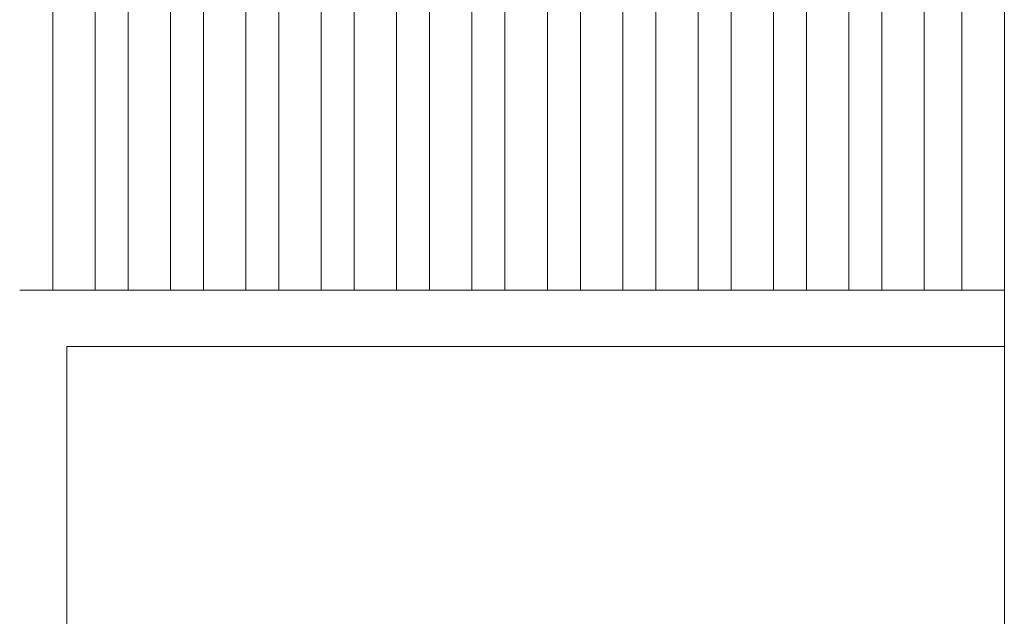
# Model space of a CAD drawing. Header units: millimetres. Extents: x -65 to 293624, y -1905 to 31061.
# Tile 238 of 256: x 120912 to 121957, y 22820 to 23453. Entities that reach past the tile are written whole.
import ezdxf

# ---------------------------------------------------------------- set-up
doc = ezdxf.new("R2010")
doc.units = ezdxf.units.MM
doc.header["$MEASUREMENT"] = 0
for name, color, linetype in [('1232 Välisseinad.AR', 7, 'Continuous'), ('1245 Klaasfassaadid.AR', 7, 'Continuous'), ('1245 Sisehoovi varjestus.AR', 7, 'Continuous'), ('1253 Terrassipostid.AR', 7, 'Continuous')]:
    doc.layers.add(name, color=color, linetype=linetype)

# ---------------------------------------------------------------- blocks, each defined once
blk = doc.blocks.new('Section Element_1064_3', base_point=(20443.1, 12361.4))
at = {"layer": '1253 Terrassipostid.AR', "color": 7, "linetype": 'Continuous', "lineweight": 13}
blk.add_line((121956.9, 20346.5), (121956.9, 24085.3), dxfattribs=at)
blk = doc.blocks.new('Section Element_1117_3', base_point=(20443.1, 12361.4))
at = {"layer": '1232 Välisseinad.AR', "color": 7, "linetype": 'Continuous', "lineweight": 13}
for p, q in [((120946.9, 23166.4), (120911.9, 23166.4)), ((121026.9, 23166.4), (120991.9, 23166.4)), ((121106.9, 23166.4), (121071.9, 23166.4)), ((121186.9, 23166.4), (121151.9, 23166.4)), ((121266.9, 23166.4), (121231.9, 23166.4)), ((121346.9, 23166.4), (121311.9, 23166.4)), ((121426.9, 23166.4), (121391.9, 23166.4)), ((121506.9, 23166.4), (121471.9, 23166.4)), ((121586.9, 23166.4), (121551.9, 23166.4)), ((121666.9, 23166.4), (121631.9, 23166.4)), ((121746.9, 23166.4), (121711.9, 23166.4)), ((121826.9, 23166.4), (121791.9, 23166.4)), ((121911.9, 23166.4), (121871.9, 23166.4))]:
    blk.add_line(p, q, dxfattribs=at)
blk = doc.blocks.new('Section Element_1631_3', base_point=(20443.1, 12361.4))
at = {"layer": '1245 Klaasfassaadid.AR', "color": 7, "linetype": 'Continuous', "lineweight": 13}
blk.add_line((120961.9, 23106.4), (121956.9, 23106.4), dxfattribs=at)
blk = doc.blocks.new('Section Element_1632_3', base_point=(20443.1, 12361.4))
at = {"layer": '1245 Klaasfassaadid.AR', "color": 7, "linetype": 'Continuous', "lineweight": 13}
blk.add_line((120961.9, 21541.5), (120961.9, 23106.4), dxfattribs=at)
blk = doc.blocks.new('Section Element_3070_3', base_point=(20443.1, 12361.4))
at = {"layer": '1245 Sisehoovi varjestus.AR', "color": 7, "linetype": 'Continuous', "lineweight": 13}
for p, q in [((120991.9, 23166.4), (120991.9, 23936.5)), ((120946.9, 23166.4), (120946.9, 23929.5)), ((120946.9, 23166.4), (120991.9, 23166.4))]:
    blk.add_line(p, q, dxfattribs=at)
blk = doc.blocks.new('Section Element_3071_3', base_point=(20443.1, 12361.4))
at = {"layer": '1245 Sisehoovi varjestus.AR', "color": 7, "linetype": 'Continuous', "lineweight": 13}
for p, q in [((121026.9, 23166.4), (121026.9, 23941.9)), ((121071.9, 23166.4), (121071.9, 23948.8)), ((121026.9, 23166.4), (121071.9, 23166.4))]:
    blk.add_line(p, q, dxfattribs=at)
blk = doc.blocks.new('Section Element_3072_3', base_point=(20443.1, 12361.4))
at = {"layer": '1245 Sisehoovi varjestus.AR', "color": 7, "linetype": 'Continuous', "lineweight": 13}
for p, q in [((121106.9, 23166.4), (121106.9, 23954.2)), ((121151.9, 23166.4), (121151.9, 23961.2)), ((121106.9, 23166.4), (121151.9, 23166.4))]:
    blk.add_line(p, q, dxfattribs=at)
blk = doc.blocks.new('Section Element_3073_3', base_point=(20443.1, 12361.4))
at = {"layer": '1245 Sisehoovi varjestus.AR', "color": 7, "linetype": 'Continuous', "lineweight": 13}
for p, q in [((121231.9, 23166.4), (121231.9, 23973.5)), ((121186.9, 23166.4), (121186.9, 23966.6)), ((121186.9, 23166.4), (121231.9, 23166.4))]:
    blk.add_line(p, q, dxfattribs=at)
blk = doc.blocks.new('Section Element_3074_3', base_point=(20443.1, 12361.4))
at = {"layer": '1245 Sisehoovi varjestus.AR', "color": 7, "linetype": 'Continuous', "lineweight": 13}
for p, q in [((121311.9, 23166.4), (121311.9, 23985.8)), ((121266.9, 23166.4), (121266.9, 23978.9)), ((121266.9, 23166.4), (121311.9, 23166.4))]:
    blk.add_line(p, q, dxfattribs=at)
blk = doc.blocks.new('Section Element_3075_3', base_point=(20443.1, 12361.4))
at = {"layer": '1245 Sisehoovi varjestus.AR', "color": 7, "linetype": 'Continuous', "lineweight": 13}
for p, q in [((121391.9, 23166.4), (121391.9, 23998.2)), ((121346.9, 23166.4), (121346.9, 23991.2)), ((121346.9, 23166.4), (121391.9, 23166.4))]:
    blk.add_line(p, q, dxfattribs=at)
blk = doc.blocks.new('Section Element_3076_3', base_point=(20443.1, 12361.4))
at = {"layer": '1245 Sisehoovi varjestus.AR', "color": 7, "linetype": 'Continuous', "lineweight": 13}
for p, q in [((121471.9, 23166.4), (121471.9, 24010.5)), ((121426.9, 23166.4), (121426.9, 24003.6)), ((121426.9, 23166.4), (121471.9, 23166.4))]:
    blk.add_line(p, q, dxfattribs=at)
blk = doc.blocks.new('Section Element_3077_3', base_point=(20443.1, 12361.4))
at = {"layer": '1245 Sisehoovi varjestus.AR', "color": 7, "linetype": 'Continuous', "lineweight": 13}
for p, q in [((121506.9, 23166.4), (121506.9, 24015.9)), ((121551.9, 23166.4), (121551.9, 24022.9)), ((121506.9, 23166.4), (121551.9, 23166.4))]:
    blk.add_line(p, q, dxfattribs=at)
blk = doc.blocks.new('Section Element_3078_3', base_point=(20443.1, 12361.4))
at = {"layer": '1245 Sisehoovi varjestus.AR', "color": 7, "linetype": 'Continuous', "lineweight": 13}
for p, q in [((121631.9, 23166.4), (121631.9, 24035.2)), ((121586.9, 23166.4), (121586.9, 24028.3)), ((121586.9, 23166.4), (121631.9, 23166.4))]:
    blk.add_line(p, q, dxfattribs=at)
blk = doc.blocks.new('Section Element_3079_3', base_point=(20443.1, 12361.4))
at = {"layer": '1245 Sisehoovi varjestus.AR', "color": 7, "linetype": 'Continuous', "lineweight": 13}
for p, q in [((121711.9, 23166.4), (121711.9, 24047.5)), ((121666.9, 23166.4), (121666.9, 24040.6)), ((121666.9, 23166.4), (121711.9, 23166.4))]:
    blk.add_line(p, q, dxfattribs=at)
blk = doc.blocks.new('Section Element_3080_3', base_point=(20443.1, 12361.4))
at = {"layer": '1245 Sisehoovi varjestus.AR', "color": 7, "linetype": 'Continuous', "lineweight": 13}
for p, q in [((121791.9, 23166.4), (121791.9, 24059.9)), ((121746.9, 23166.4), (121746.9, 24052.9)), ((121746.9, 23166.4), (121791.9, 23166.4))]:
    blk.add_line(p, q, dxfattribs=at)
blk = doc.blocks.new('Section Element_3081_3', base_point=(20443.1, 12361.4))
at = {"layer": '1245 Sisehoovi varjestus.AR', "color": 7, "linetype": 'Continuous', "lineweight": 13}
for p, q in [((121871.9, 23166.4), (121871.9, 24072.2)), ((121826.9, 23166.4), (121826.9, 24065.3)), ((121826.9, 23166.4), (121871.9, 23166.4))]:
    blk.add_line(p, q, dxfattribs=at)
blk = doc.blocks.new('Section Element_3082_3', base_point=(20443.1, 12361.4))
at = {"layer": '1245 Sisehoovi varjestus.AR', "color": 7, "linetype": 'Continuous', "lineweight": 13}
for q in [(121911.9, 24078.4), (121956.9, 23166.4)]:
    blk.add_line((121911.9, 23166.4), q, dxfattribs=at)

msp = doc.modelspace()

# ---------------------------------------------------------------- block references
at = {"layer": '1232 Välisseinad.AR', "lineweight": 0}
msp.add_blockref('Section Element_1117_3', (20443.1, 12361.4), dxfattribs=at)
at = {"layer": '1245 Klaasfassaadid.AR', "lineweight": 0}
for name in ['Section Element_1632_3', 'Section Element_1631_3']:
    msp.add_blockref(name, (20443.1, 12361.4), dxfattribs=at)
at = {"layer": '1245 Sisehoovi varjestus.AR', "lineweight": 0}
for name in ['Section Element_3082_3', 'Section Element_3081_3', 'Section Element_3080_3', 'Section Element_3079_3', 'Section Element_3078_3', 'Section Element_3077_3', 'Section Element_3076_3', 'Section Element_3075_3', 'Section Element_3074_3', 'Section Element_3073_3', 'Section Element_3072_3', 'Section Element_3071_3', 'Section Element_3070_3']:
    msp.add_blockref(name, (20443.1, 12361.4), dxfattribs=at)
at = {"layer": '1253 Terrassipostid.AR', "lineweight": 0}
msp.add_blockref('Section Element_1064_3', (20443.1, 12361.4), dxfattribs=at)

doc.saveas('drawing.dxf')
